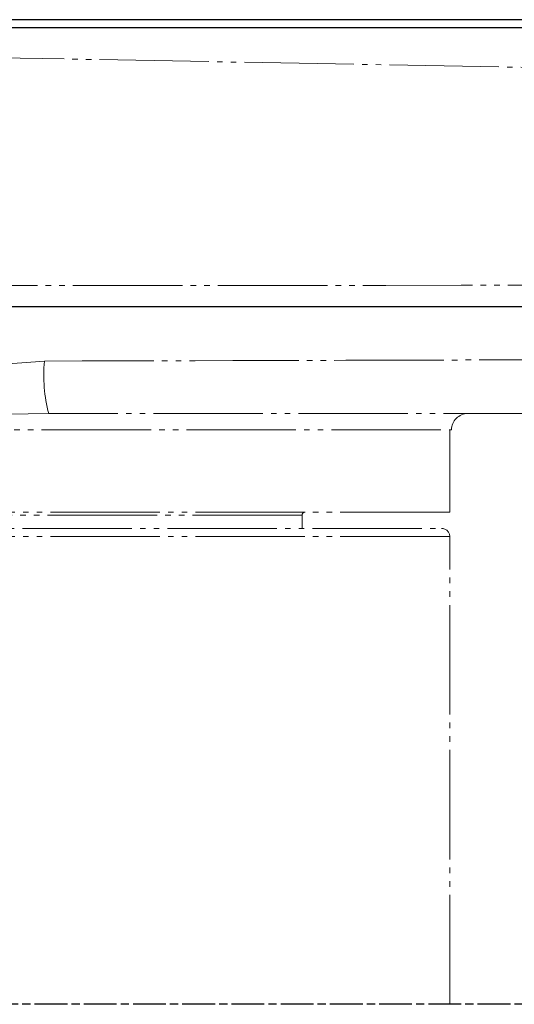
# Model space of a CAD drawing. Header units: millimetres. Extents: x 0 to 7327, y -11399 to -6123.
# Tile 76 of 87: x 2629 to 2719, y -6871 to -6691. Entities that reach past the tile are written whole.
import ezdxf

# ---------------------------------------------------------------- set-up
doc = ezdxf.new("R2010")
doc.units = ezdxf.units.MM
for name, pattern in [('AM_ISO08W050', [18, 12, -1.5, 3, -1.5]), ('AM_ISO08W050x2', [9, 6, -0.75, 1.5, -0.75]), ('PHANTOM', [26.5, 20, -1.5, 1, -1.5, 1, -1.5])]:
    doc.linetypes.add(name, pattern=pattern)
for name, color, linetype, lineweight in [('AM_5', 3, 'Continuous', 25), ('AM_7', 4, 'AM_ISO08W050', 25), ('LineThick', 7, 'Continuous', 30)]:
    doc.layers.add(name, color=color, linetype=linetype, lineweight=lineweight)
doc.styles.add('HHI_Dims', font='simplex.shx', dxfattribs={"width": 0.8, "bigfont": 'whgtxt.shx'})
doc.dimstyles.new('HHI_Standard$0', dxfattribs={"dimtxt": 3.5, "dimasz": 3.5, "dimexe": 1, "dimexo": 1, "dimgap": 1.5, "dimtad": 1, "dimdec": 0, "dimdsep": 46, "dimtxsty": 'HHI_Dims', "dimcen": 0, "dimclrd": 1, "dimclre": 1, "dimclrt": 1, "dimadec": 3, "dimazin": 2, "dimtp": 0.1, "dimtm": 0.1, "dimtfac": 0.65, "dimtdec": 0, "dimtmove": 0, "dimatfit": 3, "dimldrblk": 'OPEN30', "dimfxl": 1, "dimlwd": -1, "dimlwe": -1, "dimarcsym": 1})

# ---------------------------------------------------------------- blocks, each defined once
blk = doc.blocks.new('*D116')
at = {"layer": 'AM_5', "color": 1, "transparency": 16777216}
for p, q in [((3001.54, -6691.03), (2161.27, -6691.03)), ((2167.27, -6712.03), (2167.27, -6850.03)), ((2242.27, -6871.03), (2161.27, -6871.03))]:
    blk.add_line(p, q, dxfattribs=at)
for points in [[(2163.77, -6712.03), (2170.77, -6712.03), (2167.27, -6691.03)], [(2163.77, -6850.03), (2170.77, -6850.03), (2167.27, -6871.03)]]:
    blk.add_solid(points, dxfattribs=at)
at = {"layer": 'Defpoints', "color": 0, "transparency": 16777216}
for p in [(3007.54, -6691.03), (2167.27, -6871.03), (2248.27, -6871.03)]:
    blk.add_point(p, dxfattribs=at)
at = {"layer": 'AM_5', "color": 1, "transparency": 16777216, "insert": (2141.77, -6781.03), "char_height": 33, "attachment_point": 5, "rotation": 90, "style": 'HHI_Dims'}
blk.add_mtext('60', dxfattribs=at)
blk = doc.blocks.new('_Open30')
at = {"color": 0, "linetype": 'ByBlock', "lineweight": -2}
for p, q in [((-1, 0.2679), (0, 0)), ((0, 0), (-1, -0.2679)), ((0, 0), (-1, 0))]:
    blk.add_line(p, q, dxfattribs=at)
blk = doc.blocks.new('132ferf43f')
at = {"color": 7, "linetype": 'Continuous', "lineweight": 25}
blk.add_line((2852.02, -6680.63), (2448.1, -6680.63), dxfattribs=at)
at = {"color": 8, "linetype": 'PHANTOM', "lineweight": 18}
for p, q in [((2448.1, -6685.49), (2698.89, -6690.06)), ((2482.69, -6742.18), (2491, -6741.57)), ((2491.79, -6751.16), (2484.25, -6751.29)), ((2463.99, -6754.16), (2565.42, -6754.16)), ((2565.1, -6769.16), (2565.1, -6754.16)), ((2565.1, -6769.16), (2331.1, -6769.16)), ((2538.1, -6769.76), (2358.1, -6769.76)), ((2538.1, -6772.16), (2538.1, -6769.76)), ((2381, -6772.16), (2563.6, -6772.16)), ((2565.1, -6773.66), (2380.13, -6773.66)), ((2565.1, -6859.16), (2565.1, -6773.66))]:
    blk.add_line(p, q, dxfattribs=at)
for centre, radius, start, end in [((2519.53, -6744.06), 28.64, 175.0183, 194.3582), ((2568.42, -6754.16), 3, 90, 180), ((2538.7, -6769.76), 0.6, 90, 180), ((2563.6, -6773.66), 1.5, 0, 90)]:
    blk.add_arc(centre, radius, start, end, dxfattribs=at)
for points, knots in [([(2443.23, -6727.81), (2516.69, -6727.75), (2628.03, -6727.67), (2739.39, -6727.55), (2777.27, -6727.52)], [0, 0, 0, 0, 0.659867, 1, 1, 1, 1]), ([(2491, -6741.57), (2527.75, -6741.48), (2598.38, -6741.29), (2680.34, -6741.03), (2726.68, -6740.88), (2739.14, -6740.84), (2740.26, -6740.83)], [0, 0, 0, 0, 0.442369, 0.85007, 0.98642, 1, 1, 1, 1]), ([(2689.95, -6751.16), (2685.39, -6751.16), (2656.09, -6751.16), (2590.04, -6751.16), (2528.54, -6751.16), (2491.79, -6751.16)], [0, 0, 0, 0, 0.068914, 0.443596, 1, 1, 1, 1])]:
    blk.add_open_spline(points, degree=3, knots=knots, dxfattribs=at)
at = {"color": 7, "linetype": 'Continuous', "lineweight": 25}
blk.add_open_spline([(2997.24, -6731.66), (2782.26, -6731.66), (2666.39, -6731.66), (2550.55, -6731.66), (2336.51, -6731.66)], degree=3, knots=[0.0133503, 0.0133503, 0.0133503, 0.0133503, 0.0846893, 1, 1, 1, 1], dxfattribs=at)
at = {"layer": 'AM_7', "linetype": 'AM_ISO08W050x2'}
blk.add_line((3170.2, -6859.16), (2105.83, -6859.16), dxfattribs=at)

msp = doc.modelspace()

# ---------------------------------------------------------------- block references
at = {"layer": 'LineThick'}
msp.add_blockref('132ferf43f', (142.44, -11.87), dxfattribs=at)

# ---------------------------------------------------------------- dimensions: what is measured, and where the dimension line sits
at = {"layer": 'AM_5'}
dim = msp.add_linear_dim(base=(2167.27, -6871.03), p1=(3007.54, -6691.03), p2=(2248.27, -6871.03), angle=90, dimstyle='HHI_Standard$0', override={"dimscale": 6, "dimtxt": 5.5, "dimlfac": 0.333, "dimtdec": 3}, dxfattribs=at)
dim.commit()
dim.dimension.update_dxf_attribs({"geometry": '*D116', "text_midpoint": (2141.77, -6781.03)})

doc.saveas('drawing.dxf')
